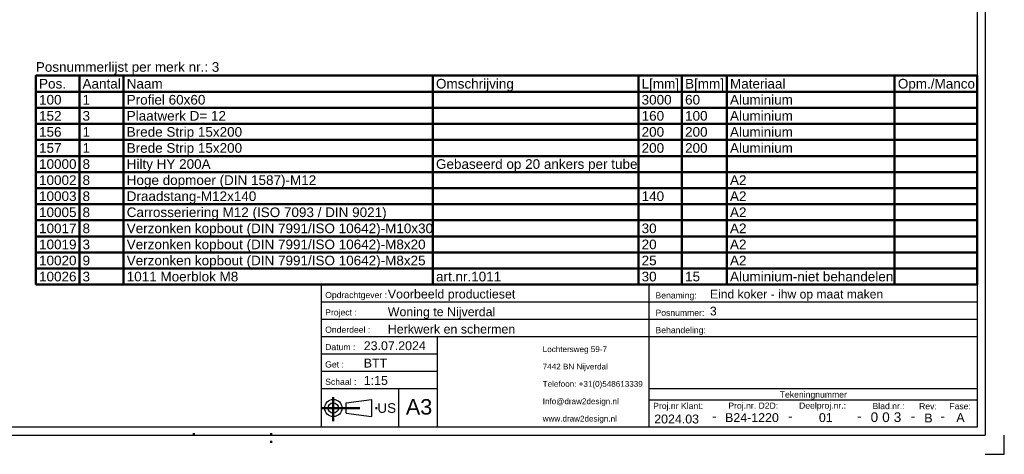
# Model space of a CAD drawing. Header units: millimetres. Extents: x -30 to 390, y -840 to -543.
# Tile 10 of 12: x 135 to 390, y -840 to -727. Entities that reach past the tile are written whole.
import ezdxf
from ezdxf.enums import TextEntityAlignment as Align

# ---------------------------------------------------------------- set-up
doc = ezdxf.new("R2010")
doc.units = ezdxf.units.MM
doc.linetypes.add('DOT', pattern=[2, 0.5, -1.5])
doc.linetypes.add('STRICHPUNKT2', pattern=[18.5, 10, -4, 0.5, -4])
doc.layers.get('0').update_dxf_attribs({"linetype": 'CONTINUOUS'})
doc.layers.add('LE_ALL', color=7, linetype='CONTINUOUS', lineweight=50)
doc.layers.add('TXT_ALL', color=7, linetype='CONTINUOUS')
doc.layers.add('TXT_YELLOW', color=2, linetype='CONTINUOUS')
doc.styles.add('ARIAL', font='arial.ttf')

# ---------------------------------------------------------------- blocks, each defined once
blk = doc.blocks.new('TFIELD_00005', base_point=(270.38, -830.83))
at = {"layer": 'TXT_YELLOW', "style": 'ARIAL'}
for s, p in [('Lochtersweg 59-7', (270.38, -812.83)), ('7442 BN Nijverdal', (270.38, -817.33)), ('Telefoon: +31(0)548613339', (270.38, -821.83)), ('Info@draw2design.nl', (270.38, -826.33)), ('www.draw2design.nl', (270.38, -830.83))]:
    blk.add_text(s, height=1.5, dxfattribs=at).set_placement(p, align=Align.MIDDLE_LEFT)
blk = doc.blocks.new('FLEX_00004', base_point=(283.19, -833.08))
blk.add_blockref('TFIELD_00005', (270.38, -830.83))
blk = doc.blocks.new('D2D_00003', base_point=(243.25, -831.22))
blk.add_blockref('FLEX_00004', (283.19, -833.08))
blk = doc.blocks.new('BOM-P3_00007', base_point=(139.02, -796.08))
at = {"layer": 'LE_ALL', "color": 8}
for p, q in [((150.29, -741.91), (150.29, -796.08)), ((161.74, -741.91), (161.74, -796.08)), ((241.89, -741.91), (241.89, -796.08)), ((295.18, -741.91), (295.18, -796.08)), ((306.44, -741.91), (306.44, -796.08)), ((318.07, -741.91), (318.07, -796.08)), ((361.57, -741.91), (361.57, -796.08)), ((139.02, -746.08), (383, -746.08)), ((139.02, -750.25), (383, -750.25)), ((139.02, -754.41), (383, -754.41)), ((139.02, -758.58), (383, -758.58)), ((139.02, -762.75), (383, -762.75)), ((139.02, -766.91), (383, -766.91)), ((139.02, -771.08), (383, -771.08)), ((139.02, -775.25), (383, -775.25)), ((139.02, -779.41), (383, -779.41)), ((139.02, -783.58), (383, -783.58)), ((139.02, -787.75), (383, -787.75)), ((139.02, -791.91), (383, -791.91))]:
    blk.add_line(p, q, dxfattribs=at)
blk.add_lwpolyline([(139.02, -796.08), (383, -796.08), (383, -741.91), (139.02, -741.91)], close=True, dxfattribs=at)
at = {"layer": 'TXT_YELLOW', "style": 'ARIAL'}
blk.add_text('Posnummerlijst per merk nr.: 3', height=2.5, dxfattribs=at).set_placement((139.02, -740.91))
for s, p in [('Aantal', (151.12, -744)), ('Omschrijving', (242.72, -744)), ('Materiaal', (318.91, -744)), ('Pos.', (139.85, -744)), ('Naam', (162.57, -744)), ('L[mm]', (296.01, -744)), ('B[mm]', (307.27, -744)), ('Opm./Manco', (362.41, -744)), ('100', (139.85, -748.16)), ('1', (151.12, -748.16)), ('Profiel 60x60', (162.57, -748.16)), ('3000', (296.01, -748.16)), ('60', (307.27, -748.16)), ('Aluminium', (318.91, -748.16)), ('152', (139.85, -752.33)), ('3', (151.12, -752.33)), ('Plaatwerk D= 12', (162.57, -752.33)), ('160', (296.01, -752.33)), ('100', (307.27, -752.33)), ('Aluminium', (318.91, -752.33)), ('156', (139.85, -756.5)), ('1', (151.12, -756.5)), ('Brede Strip 15x200', (162.57, -756.5)), ('200', (296.01, -756.5)), ('200', (307.27, -756.5)), ('Aluminium', (318.91, -756.5)), ('157', (139.85, -760.66)), ('1', (151.12, -760.66)), ('Brede Strip 15x200', (162.57, -760.66)), ('200', (296.01, -760.66)), ('200', (307.27, -760.66)), ('Aluminium', (318.91, -760.66)), ('10000', (139.85, -764.83)), ('8', (151.12, -764.83)), ('Hilty HY 200A', (162.57, -764.83)), ('Gebaseerd op 20 ankers per tube', (242.72, -764.83)), ('10002', (139.85, -769)), ('8', (151.12, -769)), ('Hoge dopmoer (DIN 1587)-M12', (162.57, -769)), ('A2', (318.91, -769)), ('10003', (139.85, -773.16)), ('8', (151.12, -773.16)), ('Draadstang-M12x140', (162.57, -773.16)), ('140', (296.01, -773.16)), ('A2', (318.91, -773.16)), ('10005', (139.85, -777.33)), ('8', (151.12, -777.33)), ('Carrosseriering M12 (ISO 7093 / DIN 9021)', (162.57, -777.33)), ('A2', (318.91, -777.33)), ('10017', (139.85, -781.5)), ('8', (151.12, -781.5)), ('Verzonken kopbout (DIN 7991/ISO 10642)-M10x30', (162.57, -781.5)), ('30', (296.01, -781.5)), ('A2', (318.91, -781.5)), ('10019', (139.85, -785.66)), ('3', (151.12, -785.66)), ('Verzonken kopbout (DIN 7991/ISO 10642)-M8x20', (162.57, -785.66)), ('20', (296.01, -785.66)), ('A2', (318.91, -785.66)), ('Verzonken kopbout (DIN 7991/ISO 10642)-M8x25', (162.57, -789.83)), ('10020', (139.85, -789.83)), ('9', (151.12, -789.83)), ('25', (296.01, -789.83)), ('A2', (318.91, -789.83)), ('10026', (139.85, -794)), ('3', (151.12, -794)), ('1011 Moerblok M8', (162.57, -794)), ('art.nr.1011', (242.72, -794)), ('30', (296.01, -794)), ('15', (307.27, -794)), ('Aluminium-niet behandelen', (318.91, -794))]:
    blk.add_text(s, height=2.5, dxfattribs=at).set_placement(p, align=Align.MIDDLE_LEFT)
blk = doc.blocks.new('TFIELD_00009', base_point=(234.91, -827.77))
at = {"layer": 'TXT_YELLOW', "style": 'ARIAL'}
blk.add_text('A3', height=4, dxfattribs=at).set_placement((234.91, -827.77), align=Align.MIDDLE_LEFT)
blk = doc.blocks.new('FLEX_00008', base_point=(238.29, -827.77))
blk.add_blockref('TFIELD_00009', (234.91, -827.77))
blk = doc.blocks.new('TFIELD_00015', base_point=(227.53, -828.08))
at = {"layer": 'TXT_YELLOW', "style": 'ARIAL'}
blk.add_text('US', height=2.5, dxfattribs=at).set_placement((227.53, -828.08), align=Align.MIDDLE_LEFT)
blk = doc.blocks.new('FLEX_00014', base_point=(227.53, -828.08))
blk.add_blockref('TFIELD_00015', (227.53, -828.08))
blk = doc.blocks.new('US_00013', base_point=(217.44, -828.08))
blk.add_line((219.46, -829.41), (226.02, -830.3))
blk.add_lwpolyline([(219.46, -829.41), (219.46, -826.75), (226.02, -825.86), (226.02, -830.3)])
for radius in [2.22, 1.33]:
    blk.add_circle((216.1, -828.08), radius)
at = {"layer": 'LE_ALL', "color": 1, "linetype": 'STRICHPUNKT2'}
for p, q in [((216.1, -825.26), (216.1, -831.49)), ((213, -828.08), (227.87, -828.08))]:
    blk.add_line(p, q, dxfattribs=at)
blk.add_blockref('FLEX_00014', (227.53, -828.08))
blk = doc.blocks.new('SCHRIFE_00017', base_point=(224, -813.08))
for p, q in [((213, -796.08), (298, -796.08)), ((213, -796.08), (213, -833.08)), ((298, -796.08), (383, -796.08)), ((298, -833.08), (298, -796.08)), ((383, -796.08), (383, -833.08)), ((213, -800.58), (298, -800.58)), ((298, -800.58), (383, -800.58)), ((213, -805.08), (298, -805.08)), ((298, -805.08), (383, -805.08)), ((213, -809.58), (383, -809.58)), ((243, -809.58), (243, -833.08)), ((243, -814.08), (213, -814.08)), ((243, -818.58), (213, -818.58)), ((243, -823.08), (213, -823.08)), ((233, -823.08), (233, -833.08)), ((383, -823.08), (298, -823.08)), ((383, -826.08), (298, -826.08)), ((383, -833.08), (213, -833.08))]:
    blk.add_line(p, q)
at = {"layer": 'TXT_YELLOW', "style": 'ARIAL'}
for s, height, p in [('Voorbeeld productieset', 2.3, (230.23, -799.68)), ('Eind koker - ihw op maat maken', 2.25, (313.72, -799.68)), ('Woning te Nijverdal', 2.3, (230.23, -804.28)), ('3', 2.25, (313.72, -804.07)), ('Herkwerk en schermen', 2.3, (230.23, -808.78)), ('23.07.2024', 2.3, (224, -813.08)), ('BTT', 2.3, (224, -817.58)), ('1:15', 2.3, (224, -822.08))]:
    blk.add_text(s, height=height, dxfattribs=at).set_placement(p)
for s, height, p in [('2024.03', 2.3, (305.08, -832.08)), ('-', 2.5, (314.83, -831.42)), ('B24-1220', 2.3, (324.6, -831.72)), ('-', 2.5, (334.57, -831.42)), ('01', 2.3, (343.74, -831.71)), ('-', 2.5, (352.4, -831.42)), ('-', 2.5, (366.34, -831.42)), ('B', 2.3, (370.34, -831.81)), ('-', 2.5, (373.99, -831.42)), ('A', 2.3, (378.64, -831.71))]:
    blk.add_text(s, height=height, dxfattribs=at).set_placement(p, align=Align.CENTER)
blk = doc.blocks.new('TFIELD_00021', base_point=(361.36, -830.45))
at = {"layer": 'TXT_ALL', "style": 'ARIAL'}
blk.add_text('3', height=2.5, dxfattribs=at).set_placement((361.36, -830.45), align=Align.MIDDLE_LEFT)
blk = doc.blocks.new('3_00020')
blk.add_blockref('TFIELD_00021', (361.36, -830.45))
blk = doc.blocks.new('TELLER1_00019')
blk.add_blockref('3_00020', (0, 0))
blk = doc.blocks.new('TFIELD_00024', base_point=(358.36, -830.45))
at = {"layer": 'TXT_ALL', "style": 'ARIAL'}
blk.add_text('0', height=2.5, dxfattribs=at).set_placement((358.36, -830.45), align=Align.MIDDLE_LEFT)
blk = doc.blocks.new('0_00023')
blk.add_blockref('TFIELD_00024', (358.36, -830.45))
blk = doc.blocks.new('TELLER2_00022')
blk.add_blockref('0_00023', (0, 0))
blk = doc.blocks.new('TFIELD_00027', base_point=(355.36, -830.45))
at = {"layer": 'TXT_ALL', "style": 'ARIAL'}
blk.add_text('0', height=2.5, dxfattribs=at).set_placement((355.36, -830.45), align=Align.MIDDLE_LEFT)
blk = doc.blocks.new('0_00026')
blk.add_blockref('TFIELD_00027', (355.36, -830.45))
blk = doc.blocks.new('TELLER3_00025')
blk.add_blockref('0_00026', (0, 0))
blk = doc.blocks.new('NL_00028', base_point=(214, -799.58))
at = {"layer": 'TXT_ALL', "color": 1, "style": 'ARIAL'}
blk.add_text('Tekeningnummer', height=1.6, dxfattribs=at).set_placement((340.5, -824.58), align=Align.MIDDLE_CENTER)
at = {"layer": 'TXT_YELLOW', "style": 'ARIAL'}
for s, p in [('Opdrachtgever :', (214, -799.58)), ('Benaming:', (299.6, -799.68)), ('Project :', (214, -804.08)), ('Posnummer:', (299.6, -804.18)), ('Onderdeel :', (214, -808.58)), ('Behandeling:', (299.6, -808.68)), ('Datum :', (214, -813.08)), ('Get :', (214, -817.58)), ('Schaal :', (214, -822.08)), ('Proj.nr Klant:', (299, -828.33)), ('Proj.nr. D2D:', (318.48, -828.26)), ('Deelproj.nr.:', (336.81, -828.25)), ('Blad.nr.:', (355.84, -828.37)), ('Rev:', (367.91, -828.41)), ('Fase:', (375.75, -828.41))]:
    blk.add_text(s, height=1.6, dxfattribs=at).set_placement(p)
blk = doc.blocks.new('SCHRIFE_00016')
for name, p in [('SCHRIFE_00017', (224, -813.08)), ('NL_00028', (214, -799.58)), ('TELLER3_00025', (0, 0)), ('TELLER2_00022', (0, 0)), ('TELLER1_00019', (0, 0))]:
    blk.add_blockref(name, p)
blk = doc.blocks.new('DINA3_00002', base_point=(383, -833.08))
for p, q in [((385, -548.08), (385, -835.08)), ((383, -550.08), (383, -833.08)), ((383, -734.53), (383, -750.21)), ((383, -833.08), (-23, -833.08)), ((-25, -835.08), (385, -835.08))]:
    blk.add_line(p, q)
blk.add_lwpolyline([(385, -840.08), (390, -840.08), (390, -835.08)])
at = {"layer": 'LE_ALL', "linetype": 'DOT'}
for p, q in [((180, -835.08), (180, -833.08)), ((200, -837.08), (200, -833.08))]:
    blk.add_line(p, q, dxfattribs=at)
for name, p in [('BOM-P3_00007', (139.02, -796.08)), ('SCHRIFE_00016', (0, 0)), ('D2D_00003', (243.25, -831.22)), ('US_00013', (217.44, -828.08)), ('FLEX_00008', (238.29, -827.77))]:
    blk.add_blockref(name, p)
blk = doc.blocks.new('_ZBL0004_00001')
blk.add_blockref('DINA3_00002', (383, -833.08))

msp = doc.modelspace()

# ---------------------------------------------------------------- block references
msp.add_blockref('_ZBL0004_00001', (0, 0))

doc.saveas('drawing.dxf')
